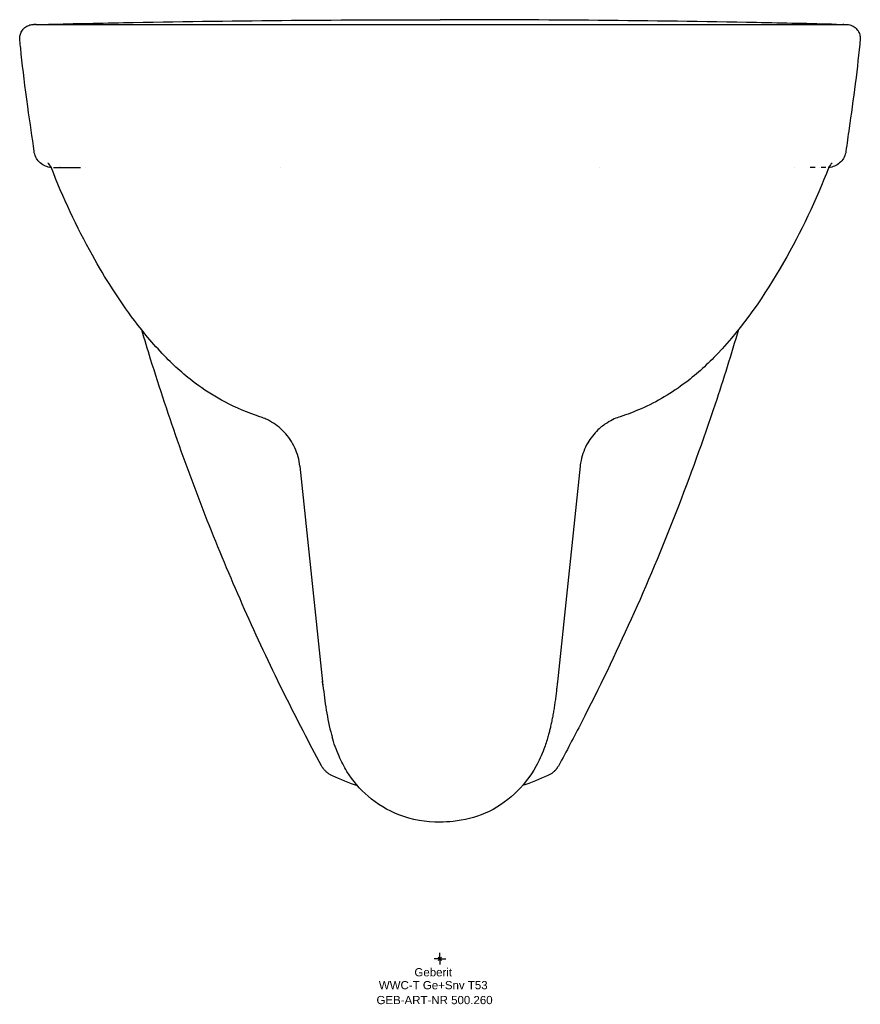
# Model space of a CAD drawing. Header units: millimetres. Extents: x -179 to 179, y -19 to 400.
import ezdxf
from ezdxf.enums import TextEntityAlignment as Align

# ---------------------------------------------------------------- set-up
doc = ezdxf.new("R2010")
doc.units = ezdxf.units.MM
doc.layers.get('0').update_dxf_attribs({"linetype": 'CONTINUOUS'})
for name, color, linetype, lineweight in [('Arbeitspunkt(DIN)', 7, 'CONTINUOUS', 25), ('GEB-ART-NR', 1, 'CONTINUOUS', 18), ('GEB-BEZUG', 2, 'CONTINUOUS', 25), ('GEB-TEXT', 5, 'CONTINUOUS', 18)]:
    doc.layers.add(name, color=color, linetype=linetype, lineweight=lineweight)
doc.layers.add('GEB-KONTUR-A', color=5, linetype='CONTINUOUS')
doc.styles.get("Standard").update_dxf_attribs({"font": 'arial.ttf'})

# ---------------------------------------------------------------- blocks, each defined once
blk = doc.blocks.new('Einfügepunkt')
at = {"layer": 'GEB-BEZUG'}
for p, q in [((-0.71, -0.71), (0.71, 0.71)), ((-0.71, 0.71), (0.71, -0.71))]:
    blk.add_line(p, q, dxfattribs=at)

msp = doc.modelspace()

# ---------------------------------------------------------------- linework, layer by layer
at = {"layer": 'Arbeitspunkt(DIN)', "ltscale": 25}
for q in [(-2.5, 0), (0, 2.5), (0, -2.5), (2.5, 0)]:
    msp.add_line((0, 0), q, dxfattribs=at)
at = {"layer": 'GEB-KONTUR-A', "ltscale": 25}
for p, q in [((103.42, 398.02), (103.43, 398.02)), ((-165.41, 337.02), (-165.41, 337.02)), ((-67.96, 337), (-67.96, 337)), ((67.97, 337), (67.97, 337)), ((159.68, 337), (157.59, 337)), ((-76.63, 230.86), (-76.63, 230.86)), ((76.65, 230.86), (76.65, 230.86)), ((-59.64, 209.81), (-49.99, 118)), ((59.66, 209.81), (50.01, 118))]:
    msp.add_line(p, q, dxfattribs=at)
for centre, start, end in [((-151.13, 329), 87.9874, 88.5867), ((151.15, 329), 91.4288, 92.0294)]:
    msp.add_arc(centre, 8, start, end, dxfattribs=at)
for centre, major_axis, ratio, start_param, end_param in [((-161.81, 331.07), (0.44, 5.91), 0.954451, 0.069777, 0.070207), ((161.82, 331.07), (-0.44, 5.91), 0.95445, 6.212983, 6.213413)]:
    msp.add_ellipse(centre, major_axis=major_axis, ratio=ratio, start_param=start_param, end_param=end_param, dxfattribs=at)
for points, knots in [([(-168.77, 398.01), (-163.16, 398.15), (-157.56, 398.28), (-151.95, 398.4), (-146.22, 398.53), (-140.49, 398.65), (-134.76, 398.76)], [0.037755, 0.037755, 0.037755, 0.037755, 1.719812, 1.719812, 1.719812, 3.439604, 3.439604, 3.439604, 3.439604]), ([(168.78, 398.01), (163.17, 398.15), (157.57, 398.28), (151.96, 398.4), (146.23, 398.53), (140.5, 398.65), (134.77, 398.76)], [-3.401867, -3.401867, -3.401867, -3.401867, -1.7198, -1.7198, -1.7198, 0, 0, 0, 0]), ([(-178.92, 392), (-178.92, 392.61), (-178.82, 393.22), (-178.44, 394.42), (-178.15, 395), (-177.38, 396.07), (-176.9, 396.55), (-175.83, 397.28), (-175.25, 397.56), (-174.33, 397.84), (-174.01, 397.91), (-173.56, 397.97), (-173.42, 397.98), (-173.26, 397.99), (-173.23, 397.99), (-173.18, 397.99), (-173.16, 398), (-173.12, 398), (-173.1, 398), (-173.06, 398), (-173.05, 398), (-173.02, 398), (-173.01, 398), (-172.98, 398), (-172.98, 398), (-172.95, 398), (-172.95, 398), (-172.94, 398), (-172.94, 398), (-172.93, 398), (-172.93, 398), (-172.93, 398), (-172.93, 398), (-172.93, 398), (-172.93, 398), (-172.93, 398), (-172.93, 398), (-172.93, 398), (-172.93, 398), (-172.93, 398), (-172.93, 398), (-172.93, 398), (-172.93, 398), (-172.93, 398), (-172.92, 398), (-172.92, 398), (-172.92, 398), (-172.92, 398)], [0, 0, 0, 0, 0.182449, 0.182449, 0.375111, 0.375111, 0.574672, 0.574672, 0.763798, 0.763798, 0.861752, 0.861752, 0.902231, 0.902231, 0.91326, 0.91326, 0.920789, 0.920789, 0.93228, 0.93228, 0.945152, 0.945152, 0.967934, 0.967934, 1.024496, 1.024496, 1.194011, 1.194011, 1.355457, 1.355457, 1.436179, 1.436179, 1.47654, 1.47654, 1.49672, 1.49672, 1.50681, 1.50681, 1.511855, 1.511855, 1.52699, 1.52699, 1.572396, 1.572396, 1.708613, 1.708613, 1.777529, 1.777529, 1.777529, 1.777529]), ([(-172.83, 398), (-172.83, 398), (-172.83, 398), (-172.83, 398), (-172.83, 398), (-172.84, 398), (-172.84, 398), (-172.84, 398), (-172.84, 398), (-172.85, 398), (-172.86, 398), (-172.86, 398), (-172.87, 398), (-172.86, 398), (-172.86, 398), (-172.86, 398), (-172.86, 398), (-172.86, 398), (-172.86, 398), (-172.86, 398), (-172.85, 398), (-172.83, 398), (-172.82, 398), (-172.78, 398), (-172.75, 398), (-172.72, 398)], [0, 0, 0, 0, 0.001474, 0.001474, 0.013269, 0.013269, 0.03686, 0.03686, 0.08404, 0.08404, 0.140656, 0.140656, 0.197273, 0.197273, 0.197641, 0.197641, 0.203539, 0.203539, 0.227129, 0.227129, 0.35062, 0.35062, 0.679923, 0.679923, 1.118973, 1.118973, 1.118973, 1.118973]), ([(-171.97, 398), (-172.1, 398), (-172.21, 398), (-172.3, 398), (-172.4, 398), (-172.48, 398), (-172.55, 398), (-172.62, 398), (-172.68, 398), (-172.72, 398)], [0, 0, 0, 0, 0.0202711, 0.0202711, 0.0202711, 0.04113528, 0.04113528, 0.04113528, 0.06168827, 0.06168827, 0.06168827, 0.06168827]), ([(-172.26, 398), (-172.07, 398), (-171.83, 398), (-171.05, 398), (-171.19, 398), (-168.15, 398), (-167.81, 398), (-166.96, 398), (-166.43, 398), (-165.24, 398), (-164.59, 398), (-162.45, 398), (-160.77, 398), (-157.48, 398.01), (-155.82, 398.01), (-150.75, 398.01), (-147.34, 398.01), (-141.79, 398.01), (-139.65, 398.01), (-137.51, 398.01)], [7.921009, 7.921009, 7.921009, 7.921009, 11.228813, 11.228813, 13.885643, 13.885643, 14.161604, 14.161604, 14.446967, 14.446967, 14.695521, 14.695521, 15.200606, 15.200606, 15.694675, 15.694675, 16.720176, 16.720176, 17.366955, 17.366955, 17.366955, 17.366955]), ([(-171.97, 398), (-170.82, 398), (-168.22, 398), (-158.86, 398), (-153.04, 398), (-138.95, 398), (-130.92, 398), (-113.1, 398), (-103.39, 398), (-82.68, 398), (-71.61, 398), (-48.92, 398), (-37.21, 398), (-16.98, 398), (-8.47, 398), (0.01, 398)], [0, 0, 0, 0, 5.960018, 5.960018, 10.84825, 10.84825, 15.16097, 15.16097, 19.134531, 19.134531, 22.926709, 22.926709, 26.537294, 26.537294, 29.080437, 29.080437, 29.080437, 29.080437]), ([(-103.6, 398.02), (-95.88, 398.02), (-87.05, 398.02), (-67.91, 398.01), (-57.5, 398.01), (-42.11, 398), (-37.58, 398), (-32.98, 398)], [0, 0, 0, 0, 3.702957, 3.702957, 7.274505, 7.274505, 8.70524, 8.70524, 8.70524, 8.70524]), ([(0.01, 398), (11.94, 398), (23.96, 398), (47.03, 398), (58.25, 398), (79.26, 398), (89.2, 398), (107.71, 398), (116.34, 398), (131.99, 398), (139.01, 398), (151.09, 398), (156.14, 398), (164.42, 398), (167.46, 398), (170.29, 398), (170.97, 398), (171.47, 398)], [0, 0, 0, 0, 3.579815, 3.579815, 7.117175, 7.117175, 10.641329, 10.641329, 14.284035, 14.284035, 18.095663, 18.095663, 22.069924, 22.069924, 26.337816, 26.337816, 28.328276, 28.328276, 28.328276, 28.328276]), ([(32.99, 398), (42.49, 398), (51.7, 398.01), (69.47, 398.02), (78.06, 398.02), (92.2, 398.02), (98.07, 398.02), (103.42, 398.02)], [3.332218, 3.332218, 3.332218, 3.332218, 6.29331, 6.29331, 9.452518, 9.452518, 12.012805, 12.012805, 12.012805, 12.012805]), ([(137.52, 398.01), (142.23, 398.01), (146.95, 398.01), (154.73, 398.01), (157.85, 398.01), (161.6, 398), (162.4, 398), (163.72, 398), (164.26, 398), (165.52, 398), (166.18, 398), (167.26, 398), (167.7, 398), (168.59, 398), (168.98, 398), (169.9, 398), (170.25, 398), (171.29, 398), (171.51, 398), (171.93, 398), (172.16, 398), (172.28, 398)], [0, 0, 0, 0, 1.42314, 1.42314, 2.335209, 2.335209, 2.585614, 2.585614, 2.776694, 2.776694, 3.069742, 3.069742, 3.364976, 3.364976, 3.811733, 3.811733, 4.695445, 4.695445, 7.12944, 7.12944, 9.502323, 9.502323, 9.502323, 9.502323]), ([(171.98, 398), (172.11, 398), (172.23, 398), (172.32, 398), (172.42, 398), (172.5, 398), (172.57, 398), (172.64, 398), (172.69, 398), (172.74, 398), (172.74, 398), (172.75, 398), (172.75, 398), (172.8, 398), (172.84, 398), (172.86, 398), (172.89, 398), (172.91, 398), (172.93, 398), (172.94, 398), (172.94, 398), (172.95, 398), (172.95, 398), (172.95, 398), (172.96, 398)], [0, 0, 0, 0, 0.0206464, 0.0206464, 0.0206464, 0.0417901, 0.0417901, 0.0417901, 0.0616698, 0.0616698, 0.0616698, 0.0638507, 0.0638507, 0.0638507, 0.0865321, 0.0865321, 0.0865321, 0.1103976, 0.1103976, 0.1103976, 0.1237545, 0.1237545, 0.1237545, 0.1343706, 0.1343706, 0.1343706, 0.1343706]), ([(172.96, 398), (172.96, 398), (172.96, 398), (172.98, 398), (172.99, 398), (173.01, 398), (173.02, 398), (173.06, 398), (173.08, 398), (173.15, 398), (173.18, 398), (173.29, 397.99), (173.38, 397.98), (173.79, 397.95), (174.14, 397.89), (175.14, 397.62), (175.78, 397.32), (176.92, 396.54), (177.42, 396.04), (178.22, 394.91), (178.52, 394.27), (178.85, 393.09), (178.93, 392.54), (178.93, 392)], [0, 0, 0, 0, 0.141828, 0.141828, 0.195023, 0.195023, 0.220529, 0.220529, 0.246312, 0.246312, 0.259264, 0.259264, 0.285456, 0.285456, 0.388557, 0.388557, 0.595317, 0.595317, 0.802324, 0.802324, 1.009052, 1.009052, 1.171241, 1.171241, 1.171241, 1.171241]), ([(-172.81, 343.99), (-173.56, 349.87), (-174.43, 355.49), (-176.66, 371.33), (-177.51, 378.54), (-178.47, 387.51), (-178.69, 389.72), (-178.92, 392)], [0, 0, 0, 0, 10.00127, 10.00127, 20.85563, 20.85563, 24.244382, 24.244382, 24.244382, 24.244382]), ([(178.93, 392), (178.26, 385.26), (177.7, 379.95), (176, 366.36), (174.96, 359.26), (173.68, 350.35), (173.24, 347.23), (172.82, 343.99)], [0, 0, 0, 0, 10.000448, 10.000448, 18.725052, 18.725052, 24.250104, 24.250104, 24.250104, 24.250104]), ([(-165.47, 337.02), (-165.69, 337.04), (-165.92, 337.07), (-166.98, 337.24), (-167.81, 337.51), (-169.32, 338.29), (-170.02, 338.81), (-171.2, 340.03), (-171.7, 340.74), (-172.45, 342.29), (-172.7, 343.14), (-172.81, 343.99)], [0.059259, 0.059259, 0.059259, 0.059259, 0.127152, 0.127152, 0.382061, 0.382061, 0.636976, 0.636976, 0.891721, 0.891721, 1.151179, 1.151179, 1.151179, 1.151179]), ([(172.82, 343.99), (172.71, 343.13), (172.46, 342.28), (171.71, 340.74), (171.21, 340.03), (170.02, 338.81), (169.32, 338.29), (167.82, 337.51), (166.99, 337.23), (165.93, 337.07), (165.7, 337.04), (165.48, 337.02)], [0.000009, 0.000009, 0.000009, 0.000009, 0.259372, 0.259372, 0.514121, 0.514121, 0.769036, 0.769036, 1.023945, 1.023945, 1.091354, 1.091354, 1.091354, 1.091354]), ([(-165.4, 337.01), (-166.04, 337.92), (-166.57, 338.66), (-166.84, 338.99), (-166.87, 339.03), (-166.87, 339.03)], [0.000945, 0.000945, 0.000945, 0.000945, 2.273163, 2.273163, 2.792037, 2.792037, 2.792037, 2.792037]), ([(-76.63, 230.86), (-81.78, 232.52), (-86.82, 234.63), (-95.48, 239.21), (-99.2, 241.54), (-107.72, 247.69), (-112.3, 251.73), (-121.3, 260.89), (-125.8, 266.23), (-136.65, 280.57), (-142.6, 289.98), (-154.65, 311.72), (-160.6, 324.25), (-165.52, 337.15)], [0, 0, 0, 0, 1.630092, 1.630092, 2.938693, 2.938693, 4.787528, 4.787528, 6.932269, 6.932269, 10.272068, 10.272068, 14.427091, 14.427091, 14.427091, 14.427091]), ([(-164.48, 337), (-164.48, 337), (-164.48, 337), (-164.43, 337), (-164.37, 337), (-164.29, 337), (-164.27, 337), (-164.16, 337), (-164.07, 337), (-163.87, 337), (-163.78, 337), (-163.57, 337), (-163.47, 337), (-163.26, 337), (-163.16, 337), (-162.95, 337), (-162.85, 337), (-162.64, 337), (-162.54, 337), (-162.34, 337), (-162.25, 337), (-162.04, 337), (-161.93, 337), (-161.84, 337), (-161.83, 337), (-161.82, 337)], [0.4440628, 0.4440628, 0.4440628, 0.4440628, 0.4452027, 0.4452027, 0.5, 0.5, 0.5211873, 0.5211873, 0.5981518, 0.5981518, 0.6684922, 0.6684922, 0.7325237, 0.7325237, 0.7909807, 0.7909807, 0.8443972, 0.8443972, 0.8932286, 0.8932286, 0.9378739, 0.9378739, 0.9784168, 0.9784168, 0.9860004, 0.9860004, 0.9860004, 0.9860004]), ([(-161.77, 337), (-161.26, 337), (-160.72, 337), (-159.36, 337), (-158.5, 337), (-156.75, 337), (-155.86, 337), (-154.77, 337), (-154.61, 337), (-153.98, 337), (-153.51, 337), (-153.03, 337)], [0.0001895, 0.0001895, 0.0001895, 0.0001895, 0.1077755, 0.1077755, 0.2584852, 0.2584852, 0.4010342, 0.4010342, 0.4257607, 0.4257607, 0.4957731, 0.4957731, 0.4957731, 0.4957731]), ([(165.53, 337.15), (160.18, 323.13), (153.65, 309.53), (138.23, 282.55), (128.93, 269.07), (114.04, 253.37), (109.6, 249.26), (98.83, 241.08), (92.36, 237.22), (82.68, 232.97), (79.68, 231.84), (76.65, 230.86)], [0.000076, 0.000076, 0.000076, 0.000076, 4.514715, 4.514715, 9.375604, 9.375604, 11.235555, 11.235555, 13.451478, 13.451478, 14.412973, 14.412973, 14.412973, 14.412973]), ([(164.26, 337), (164.26, 337), (164.26, 337), (164.17, 337), (164.08, 337), (163.94, 337), (163.91, 337), (163.81, 337), (163.75, 337), (163.65, 337), (163.62, 337), (163.54, 337), (163.49, 337), (163.42, 337), (163.4, 337), (163.34, 337), (163.31, 337), (163.23, 337), (163.17, 337), (163.1, 337), (163.08, 337), (163.05, 337), (163.04, 337), (163.01, 337), (163, 337), (162.97, 337), (162.96, 337), (162.91, 337), (162.88, 337), (162.83, 337), (162.8, 337), (162.77, 337), (162.76, 337), (162.76, 337), (162.75, 337), (162.73, 337), (162.7, 337), (162.67, 337), (162.66, 337), (162.65, 337), (162.64, 337), (162.61, 337), (162.59, 337), (162.57, 337), (162.57, 337), (162.55, 337), (162.53, 337), (162.51, 337), (162.5, 337), (162.48, 337), (162.48, 337), (162.46, 337), (162.46, 337), (162.44, 337), (162.44, 337), (162.42, 337), (162.42, 337), (162.41, 337), (162.4, 337), (162.38, 337), (162.38, 337), (162.33, 337), (162.3, 337), (162.26, 337), (162.25, 337), (162.23, 337), (162.22, 337), (162.22, 337)], [0.5198488, 0.5198488, 0.5198488, 0.5198488, 0.5212054, 0.5212054, 0.5981354, 0.5981354, 0.625, 0.625, 0.6685211, 0.6685211, 0.6875, 0.6875, 0.71875, 0.71875, 0.7324684, 0.7324684, 0.75, 0.75, 0.78125, 0.78125, 0.7910432, 0.7910432, 0.796875, 0.796875, 0.8046875, 0.8046875, 0.8125, 0.8125, 0.828125, 0.828125, 0.8398438, 0.8398438, 0.84375, 0.84375, 0.8444823, 0.8444823, 0.8574219, 0.8574219, 0.859375, 0.859375, 0.8653333, 0.8653333, 0.8730364, 0.8730364, 0.875, 0.875, 0.8828125, 0.8828125, 0.8867188, 0.8867188, 0.890625, 0.890625, 0.8929573, 0.8929573, 0.8964844, 0.8964844, 0.8984375, 0.8984375, 0.9023438, 0.9023438, 0.90625, 0.90625, 0.921875, 0.921875, 0.9257813, 0.9257813, 0.9288991, 0.9288991, 0.9288991, 0.9288991]), ([(166.89, 339.03), (166.89, 339.03), (166.69, 338.79), (166.16, 338.07), (165.82, 337.59), (165.41, 337)], [1.960066, 1.960066, 1.960066, 1.960066, 3.327778, 3.327778, 4.756569, 4.756569, 4.756569, 4.756569]), ([(165.56, 337.22), (165.56, 337.21), (165.55, 337.21), (165.55, 337.2), (165.55, 337.19), (165.54, 337.18), (165.54, 337.18), (165.54, 337.17), (165.53, 337.17), (165.53, 337.16), (165.53, 337.16), (165.53, 337.15), (165.53, 337.15), (165.53, 337.15)], [0.183442, 0.183442, 0.183442, 0.183442, 0.19577369, 0.19577369, 0.20267529, 0.20267529, 0.20626638, 0.20626638, 0.20815624, 0.20815624, 0.20914918, 0.20914918, 0.21018103, 0.21018103, 0.21018103, 0.21018103]), ([(-127.07, 268.01), (-125.85, 263.86), (-124.6, 259.73), (-119.49, 243.2), (-115.4, 230.88), (-106.76, 206.46), (-102.2, 194.35), (-92.62, 170.39), (-87.59, 158.53), (-77.12, 135.11), (-71.67, 123.56), (-61.02, 102.11), (-55.87, 92.18), (-50.55, 82.35)], [0.2436952, 0.2436952, 0.2436952, 0.2436952, 0.2924245, 0.2924245, 0.4387756, 0.4387756, 0.584591, 0.584591, 0.7298512, 0.7298512, 0.8738864, 0.8738864, 1, 1, 1, 1]), ([(127.08, 268.01), (123.95, 257.38), (120.63, 246.8), (111.96, 220.72), (106.39, 205.27), (94.47, 174.72), (88.13, 159.61), (74.73, 129.84), (67.67, 115.17), (57.08, 94.54), (53.85, 88.43), (50.56, 82.35)], [0.243703, 0.243703, 0.243703, 0.243703, 0.3686651, 0.3686651, 0.5537553, 0.5537553, 0.7384951, 0.7384951, 0.9220638, 0.9220638, 1, 1, 1, 1]), ([(-59.64, 209.81), (-59.93, 212.5), (-60.66, 215.18), (-62.93, 220.09), (-64.48, 222.39), (-68.15, 226.27), (-70.33, 227.91), (-73.23, 229.48), (-73.94, 229.82), (-75.33, 230.41), (-76.02, 230.66), (-76.63, 230.86)], [0, 0, 0, 0, 0.815837, 0.815837, 1.6331, 1.6331, 2.44096, 2.44096, 2.700448, 2.700448, 2.970799, 2.970799, 2.970799, 2.970799]), ([(76.65, 230.86), (75.91, 230.62), (75.06, 230.31), (73.22, 229.49), (72.22, 228.95), (69.84, 227.47), (68.48, 226.42), (65.56, 223.64), (64.07, 221.75), (61.56, 217.42), (60.58, 214.88), (59.87, 211.46), (59.74, 210.63), (59.66, 209.81)], [0, 0, 0, 0, 0.325586, 0.325586, 0.689035, 0.689035, 1.210568, 1.210568, 1.922364, 1.922364, 2.724373, 2.724373, 2.974854, 2.974854, 2.974854, 2.974854]), ([(-49.98, 117.71), (-49.98, 117.71), (-49.98, 117.71), (-49.98, 117.72), (-49.98, 117.72), (-49.98, 117.72), (-49.98, 117.72), (-49.98, 117.72), (-49.98, 117.72), (-49.98, 117.72), (-49.98, 117.72), (-49.98, 117.74), (-49.99, 117.75), (-49.99, 117.77), (-49.99, 117.79), (-49.99, 117.84), (-49.99, 117.88), (-50, 117.97), (-50, 118.03), (-50.01, 118.13), (-50.01, 118.18), (-50.02, 118.23), (-50.02, 118.24), (-50.02, 118.25), (-50.02, 118.25), (-50.02, 118.26), (-50.02, 118.26), (-50.02, 118.26), (-50.02, 118.26), (-50.02, 118.26), (-50.02, 118.26), (-50.02, 118.26), (-50.02, 118.26), (-50.02, 118.26)], [0.14207937, 0.14207937, 0.14207937, 0.14207937, 0.14279087, 0.14279087, 0.14320465, 0.14320465, 0.14341146, 0.14341146, 0.14361751, 0.14361751, 0.14445275, 0.14445275, 0.14772595, 0.14772595, 0.15162072, 0.15162072, 0.1633052, 0.1633052, 0.18083248, 0.18083248, 0.19397759, 0.19397759, 0.19644221, 0.19644221, 0.19736645, 0.19736645, 0.19777469, 0.19777469, 0.19797882, 0.19797882, 0.19808088, 0.19808088, 0.19810639, 0.19810639, 0.19810639, 0.19810639]), ([(-49.85, 116.7), (-49.85, 116.7), (-49.85, 116.7), (-49.86, 116.78), (-49.93, 117.37), (-49.97, 117.75), (-49.97, 117.82), (-49.98, 117.89), (-49.98, 117.91), (-49.99, 117.94), (-49.99, 117.95), (-49.99, 117.97), (-49.99, 117.98), (-49.99, 117.99), (-49.99, 118), (-49.99, 118), (-49.99, 118), (-49.99, 118), (-49.99, 118), (-49.99, 118), (-49.99, 118), (-49.99, 118), (-49.99, 118), (-49.99, 118), (-49.99, 118), (-49.99, 118), (-49.99, 118), (-49.99, 118)], [0.662038, 0.662038, 0.662038, 0.662038, 0.729448, 0.729448, 1.570012, 1.570012, 1.804853, 1.804853, 1.892904, 1.892904, 1.958941, 1.958941, 2.00847, 2.00847, 2.027043, 2.027043, 2.027913, 2.027913, 2.028567, 2.028567, 2.070434, 2.070434, 2.196036, 2.196036, 2.57284, 2.57284, 3.398941, 3.398941, 3.398941, 3.398941]), ([(-49.96, 117.72), (-49.97, 117.72), (-49.97, 117.73), (-49.97, 117.73), (-49.97, 117.73), (-49.96, 117.72), (-49.96, 117.72), (-49.96, 117.71)], [0, 0, 0, 0, 0.3376568, 0.3376568, 0.6634856, 0.6634856, 0.8850142, 0.8850142, 0.8850142, 0.8850142]), ([(-49.96, 117.72), (-49.59, 114.22), (-48.73, 107.14), (-47.26, 99.41), (-46.13, 95.22), (-45.93, 94.53)], [0.0000007, 0.0000007, 0.0000007, 0.0000007, 0.1221241, 0.247535, 0.2724963, 0.2724963, 0.2724963, 0.2724963]), ([(-49.96, 117.71), (-49.96, 117.71), (-49.96, 117.71), (-49.96, 117.71), (-49.96, 117.71), (-49.96, 117.71)], [0.94770364, 0.94770364, 0.94770364, 0.94770364, 0.96924474, 0.96924474, 1, 1, 1, 1]), ([(49.98, 117.72), (49.9, 116.97), (49.81, 116.22), (49.65, 114.72), (49.56, 113.98), (49.38, 112.49), (49.28, 111.75), (49.09, 110.28), (48.98, 109.54), (48.77, 108.08), (48.66, 107.35), (48.43, 105.89), (48.31, 105.17), (48.05, 103.72), (47.92, 103), (47.64, 101.57), (47.49, 100.86), (47.19, 99.44), (47.03, 98.74), (46.73, 97.49), (46.59, 96.94), (46.29, 95.78), (46.12, 95.15), (45.94, 94.53), (45.94, 94.53), (45.94, 94.53)], [0, 0, 0, 0, 0.0262872, 0.0262872, 0.0523876, 0.0523876, 0.0782344, 0.0782344, 0.1039388, 0.1039388, 0.1295115, 0.1295115, 0.1549625, 0.1549625, 0.1802455, 0.1802455, 0.2054432, 0.2054432, 0.2305183, 0.2305183, 0.25, 0.25, 0.2723619, 0.2723619, 0.272386, 0.272386, 0.272386, 0.272386]), ([(50.01, 118), (50.01, 118), (50.01, 118), (50.01, 118), (50.01, 118), (50.01, 118), (50.01, 118), (50.01, 118), (50.01, 118), (50.01, 118), (50.01, 118), (50.01, 118), (50.01, 118), (50.01, 118), (50.01, 118), (50.01, 118), (50.01, 118), (50.01, 117.99), (50, 117.99), (50, 117.98), (50, 117.96), (50, 117.93), (50, 117.91), (49.99, 117.83), (49.98, 117.75), (49.96, 117.59), (49.96, 117.52), (49.92, 117.2), (49.89, 116.93), (49.87, 116.75), (49.87, 116.72), (49.87, 116.7), (49.87, 116.7), (49.87, 116.7)], [0, 0, 0, 0, 0.826949, 0.826949, 1.203225, 1.203225, 1.32865, 1.32865, 1.370459, 1.370459, 1.370785, 1.370785, 1.371438, 1.371438, 1.372745, 1.372745, 1.383244, 1.383244, 1.397242, 1.397242, 1.471899, 1.471899, 1.571443, 1.571443, 1.836949, 1.836949, 2.013942, 2.013942, 2.505978, 2.505978, 2.669855, 2.669855, 2.737258, 2.737258, 2.737258, 2.737258]), ([(49.97, 117.71), (49.97, 117.71), (49.97, 117.71), (49.97, 117.71), (49.97, 117.71), (49.97, 117.71), (49.97, 117.71)], [0.94770189, 0.94770189, 0.94770189, 0.94770189, 0.96924492, 0.96924492, 0.96924492, 1, 1, 1, 1]), ([(49.98, 117.72), (49.98, 117.72), (49.98, 117.73), (49.98, 117.73), (49.98, 117.73), (49.98, 117.73), (49.98, 117.72), (49.98, 117.72), (49.98, 117.72), (49.98, 117.71)], [0.0000017, 0.0000017, 0.0000017, 0.0000017, 0.3376541, 0.3376541, 0.3376541, 0.6634847, 0.6634847, 0.6634847, 0.8850131, 0.8850131, 0.8850131, 0.8850131]), ([(0.01, 58.18), (-5.91, 58.18), (-11.95, 59.18), (-22.24, 63.13), (-26.74, 65.85), (-34.1, 72.24), (-37.16, 75.88), (-40.87, 81.87), (-42, 84.02), (-44.18, 88.97), (-45.17, 91.85), (-45.93, 94.53)], [0, 0, 0, 0, 1.774987, 1.774987, 3.310741, 3.310741, 4.709726, 4.709726, 5.441223, 5.441223, 6.349644, 6.349644, 6.349644, 6.349644]), ([(45.94, 94.53), (45.46, 92.84), (44.89, 91.06), (43.29, 86.8), (42.17, 84.31), (38.46, 77.62), (35.36, 73.58), (28.07, 66.81), (23.78, 63.98), (14.9, 60.15), (10.25, 58.97), (3.74, 58.28), (1.87, 58.18), (0.01, 58.18)], [0, 0, 0, 0, 0.572656, 0.572656, 1.392929, 1.392929, 2.889033, 2.889033, 4.390522, 4.390522, 5.795273, 5.795273, 6.355283, 6.355283, 6.355283, 6.355283]), ([(-50.55, 82.35), (-50.36, 82), (-50.15, 81.66), (-49.89, 81.29), (-49.85, 81.25), (-49.59, 80.88), (-49.33, 80.57), (-48.78, 79.98), (-48.49, 79.71), (-47.98, 79.28), (-47.78, 79.13), (-47.24, 78.75), (-46.91, 78.53), (-46.35, 78.23), (-46.14, 78.12), (-45.93, 78.03)], [0.0000682, 0.0000682, 0.0000682, 0.0000682, 0.1859061, 0.1859061, 0.2112219, 0.2112219, 0.3980435, 0.3980435, 0.5855781, 0.5855781, 0.7050105, 0.7050105, 0.8907133, 0.8907133, 1, 1, 1, 1]), ([(50.56, 82.35), (50.46, 82.17), (50.36, 82), (50.14, 81.65), (50.03, 81.48), (49.89, 81.28), (49.86, 81.24), (49.78, 81.12), (49.72, 81.05), (49.61, 80.91), (49.56, 80.84), (49.46, 80.72), (49.41, 80.66), (49.31, 80.54), (49.26, 80.49), (49.15, 80.37), (49.1, 80.31), (48.99, 80.2), (48.94, 80.14), (48.83, 80.03), (48.77, 79.98), (48.68, 79.89), (48.64, 79.85), (48.43, 79.66), (48.26, 79.51), (47.92, 79.23), (47.75, 79.1), (47.41, 78.85), (47.23, 78.73), (46.87, 78.51), (46.68, 78.4), (46.31, 78.2), (46.13, 78.11), (45.94, 78.03)], [0.0000646, 0.0000646, 0.0000646, 0.0000646, 0.09081, 0.09081, 0.1835716, 0.1835716, 0.204549, 0.204549, 0.25, 0.25, 0.2875013, 0.2875013, 0.3254989, 0.3254989, 0.3637454, 0.3637454, 0.4018183, 0.4018183, 0.4395448, 0.4395448, 0.476409, 0.476409, 0.5, 0.5, 0.6032136, 0.6032136, 0.7000797, 0.7000797, 0.7992884, 0.7992884, 0.9005161, 0.9005161, 0.9999999, 0.9999999, 0.9999999, 0.9999999])]:
    msp.add_open_spline(points, degree=3, knots=knots, dxfattribs=at)
for points in [[(-134.76, 398.76), (-89.84, 399.62), (-44.92, 400), (0.01, 400)], [(134.77, 398.76), (89.85, 399.62), (44.93, 400), (0.01, 400)], [(-169.09, 398), (-168.98, 398), (-168.88, 398), (-168.77, 398.01)], [(-137.51, 398.01), (-126.18, 398.02), (-114.9, 398.02), (-103.6, 398.02)], [(103.43, 398.02), (114.79, 398.02), (126.13, 398.02), (137.52, 398.01)], [(168.78, 398.01), (168.93, 398), (169.06, 398), (169.21, 398)], [(171.98, 398), (171.83, 398), (171.67, 398), (171.47, 398)], [(165.42, 337.02), (165.42, 337.02), (165.42, 337.02), (165.42, 337.02)], [(-127.58, 269.72), (-127.58, 269.72), (-127.57, 269.72), (-127.57, 269.72)], [(127.59, 269.72), (127.59, 269.72), (127.59, 269.72), (127.59, 269.72)], [(-45.93, 78.03), (-42.41, 76.41), (-38.81, 74.99), (-35.14, 73.75)], [(45.94, 78.03), (42.42, 76.41), (38.82, 74.99), (35.16, 73.75)]]:
    msp.add_open_spline(points, degree=3, dxfattribs=at)

# ---------------------------------------------------------------- block references
at = {"ltscale": 25}
msp.add_blockref('Einfügepunkt', (0, 0), dxfattribs=at)

# ---------------------------------------------------------------- texts
at = {"layer": 'GEB-ART-NR'}
msp.add_text('GEB-ART-NR 500.260', height=3.5, dxfattribs=at).set_placement((-2.31, -19.34), align=Align.CENTER)
at = {"layer": 'GEB-TEXT'}
for s, p in [('Geberit', (-2.87, -7.5)), ('WWC-T Ge+Snv T53', (-2.87, -13))]:
    msp.add_text(s, height=3.5, dxfattribs=at).set_placement(p, align=Align.CENTER)

doc.saveas('drawing.dxf')
